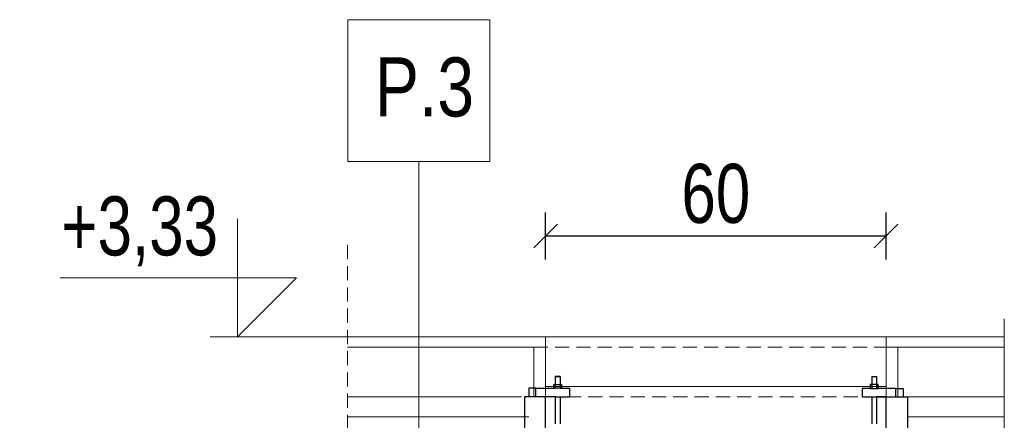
# Model space of a CAD drawing. Header units: inches. Extents: x 53216 to 117387, y -66787 to -22834.
# Tile 161 of 256: x 60478 to 60686, y -30060 to -29976. Entities that reach past the tile are written whole.
import ezdxf
from ezdxf.enums import TextEntityAlignment as Align
from ezdxf.lldxf.tags import DXFTag

# ---------------------------------------------------------------- set-up
doc = ezdxf.new("R2010")
doc.units = ezdxf.units.IN
doc.header["$MEASUREMENT"] = 0
doc.linetypes.add('HIDDEN', pattern=[0.375, 0.25, -0.125])
doc.layers.get('0').update_dxf_attribs({"lineweight": 0})
doc.layers.get('Defpoints').update_dxf_attribs({"lineweight": 0})
doc.layers.add('FAKRO LOFT LADDERS', color=7, linetype='Continuous')
for name, color, linetype, lineweight in [('p--przekrój-cienki', 2, 'Continuous', 5), ('p--przekrój-drew', 3, 'Continuous', 20), ('p--płyta GK', 2, 'Continuous', 0), ('p--symbole ścian', 61, 'Continuous', 0)]:
    doc.layers.add(name, color=color, linetype=linetype, lineweight=lineweight)
doc.styles.add('1-50', font='arial.ttf', dxfattribs={"width": 0.75, "height": 12.5})
doc.styles.get("Standard").update_dxf_attribs({"font": 'arial.ttf', "width": 0.75})
doc.linetypes.add('BATTING', pattern='A,0.0001,-0.1,[134,ltypeshp.shx,S=0.1,R=0,X=-0.1,Y=0],-0.2,[134,ltypeshp.shx,S=0.1,R=180,X=0.1,Y=0],-0.1', length=0.4001)
tags = doc.linetypes.add('HIDDEN2', pattern=[4.7625, 3.175, -1.5875]).pattern_tags.tags
tags[6:7] = [DXFTag(74, 4), DXFTag(75, 0), DXFTag(340, '0'), DXFTag(46, 0.0), DXFTag(50, 0.0), DXFTag(44, 0.0), DXFTag(45, 0.0)]
tags[4:5] = [DXFTag(74, 4), DXFTag(75, 0), DXFTag(340, '0'), DXFTag(46, 0.0), DXFTag(50, 0.0), DXFTag(44, 0.0), DXFTag(45, 0.0)]
doc.dimstyles.new('1-50', dxfattribs={"dimtxt": 12.5, "dimasz": 5, "dimexe": 5, "dimexo": 5, "dimgap": 0.09, "dimtad": 0, "dimdsep": 46, "dimtxsty": '1-50', "dimblk": 'OBLIQUE', "dimcen": 0.09, "dimadec": 0, "dimazin": 0, "dimtfac": 1, "dimtdec": 4, "dimtix": 1, "dimtmove": 2, "dimatfit": 3, "dimldrblk": 'OBLIQUE', "dimfxl": 5, "dimfxlon": 1, "dimtvp": 0.7, "dimtolj": 1, "dimtzin": 0, "dimarcsym": 0})

# ---------------------------------------------------------------- blocks, each defined once
blk = doc.blocks.new('kota wykoń')
for p, q in [((0, 25), (0, 0)), ((0, 0), (-12.5, 12.5)), ((-12.5, 12.5), (37.5, 12.5))]:
    blk.add_line(p, q)
at = {"lineweight": 0}
blk.add_line((-2.5, 0), (2.5, 0), dxfattribs=at)
blk = doc.blocks.new('A$C35AF2BF4')
at = {"color": 7, "linetype": 'Continuous'}
for p, q in [((2.81, 14.16), (3.31, 14.16)), ((2.81, 14.16), (2.81, 12.92)), ((3.31, 14.16), (2.81, 14.16)), ((2.81, 14.16), (2.81, 12.92)), ((3.31, 14.16), (3.31, 12.92)), ((3.31, 14.16), (3.31, 12.92)), ((36.27, 14.14), (36.77, 14.14)), ((36.27, 14.14), (36.27, 12.9)), ((36.77, 14.14), (36.77, 12.9)), ((0.75, 12.92), (0, 12.92)), ((0, 12.92), (0, 12)), ((0.75, 12), (0.75, 12.92)), ((0.75, 12.92), (2.81, 12.92)), ((2.64, 12.92), (2.64, 13.32)), ((2.64, 13.32), (3.47, 13.32)), ((3.47, 12.92), (2.64, 12.92)), ((3.31, 12.92), (2.81, 12.92)), ((3.31, 12.92), (4.31, 12.92)), ((3.47, 13.32), (3.47, 12.92)), ((4.31, 12.92), (4.31, 12)), ((36.27, 12.9), (35.27, 12.9)), ((35.27, 12.9), (35.27, 12)), ((36.11, 13.3), (36.11, 12.9)), ((36.94, 13.3), (36.11, 13.3)), ((36.11, 12.9), (36.94, 12.9)), ((36.27, 12.9), (36.77, 12.9)), ((38.83, 12.9), (36.77, 12.9)), ((36.94, 12.9), (36.94, 13.3)), ((38.83, 12), (38.83, 12.9)), ((38.83, 12.9), (39.58, 12.9)), ((39.58, 12.9), (39.58, 12)), ((2.81, 12), (0, 12)), ((2.81, 12), (2.81, 9.16)), ((2.81, 12), (2.81, 9.16)), ((2.81, 12), (4.31, 12)), ((3.31, 12), (3.31, 9.16)), ((3.31, 12), (3.31, 9.16)), ((35.27, 12), (39.58, 12)), ((36.27, 12), (36.27, 9.14)), ((36.76, 12), (36.76, 9.14)), ((37.78, 12), (36.77, 12))]:
    blk.add_line(p, q, dxfattribs=at)
blk = doc.blocks.new('_OBLIQUE')
at = {"color": 0, "linetype": 'ByBlock', "lineweight": -2}
for p, q in [((-0.5, -0.5), (0.5, 0.5)), ((0, 0), (0, 0))]:
    blk.add_line(p, q, dxfattribs=at)
blk = doc.blocks.new('*D2444')
at = {"color": 0, "linetype": 'Continuous', "lineweight": -2, "ltscale": 12}
for p, q in [((60589.4, -30026.45), (60589.4, -30016.45)), ((60661.4, -30026.45), (60661.4, -30016.45)), ((60589.4, -30021.45), (60661.4, -30021.45))]:
    blk.add_line(p, q, dxfattribs=at)
at = {"layer": 'Defpoints', "color": 0}
for p in [(60661.4, -30021.45), (60589.4, -30068.52), (60661.4, -30068.52)]:
    blk.add_point(p, dxfattribs=at)
at = {"color": 0, "lineweight": -2, "xscale": 5, "yscale": 5, "zscale": 5, "rotation": 180}
blk.add_blockref('_OBLIQUE', (60589.4, -30021.45), dxfattribs=at)
at = {"color": 0, "lineweight": -2, "xscale": 5, "yscale": 5, "zscale": 5}
blk.add_blockref('_OBLIQUE', (60661.4, -30021.45), dxfattribs=at)
at = {"color": 0, "linetype": 'Continuous', "ltscale": 8, "insert": (60625.4, -30012.52), "char_height": 12.5, "attachment_point": 5, "style": '1-50'}
blk.add_mtext('\\A1;60', dxfattribs=at)

msp = doc.modelspace()

# ---------------------------------------------------------------- linework, layer by layer
at = {"linetype": 'HIDDEN', "ltscale": 12}
for p, q in [((60547.538, -30023.328), (60547.538, -30095.172)), ((60564.402, -30045.006), (60686.402, -30045.006))]:
    msp.add_line(p, q, dxfattribs=at)
at = {"linetype": 'HIDDEN2'}
msp.add_line((60686.402, -30038.985), (60686.402, -30095.411), dxfattribs=at)
at = {"linetype": 'Continuous', "ltscale": 12}
for p, q in [((60547.538, -30042.806), (60518.498, -30042.806)), ((60564.402, -30042.806), (60686.402, -30042.806))]:
    msp.add_line(p, q, dxfattribs=at)
at = {"linetype": 'Continuous'}
for p, q in [((60589.402, -30050.506), (60589.402, -30087.506)), ((60661.402, -30050.506), (60661.402, -30087.506))]:
    msp.add_line(p, q, dxfattribs=at)
at = {"color": 3, "linetype": 'Continuous'}
for p, q in [((60547.538, -30055.506), (60584.321, -30055.506)), ((60661.402, -30055.506), (60686.402, -30055.506))]:
    msp.add_line(p, q, dxfattribs=at)
at = {"color": 3, "linetype": 'HIDDEN', "ltscale": 12}
msp.add_line((60584.902, -30055.506), (60661.402, -30055.506), dxfattribs=at)
at = {"color": 3, "linetype": 'Continuous', "lineweight": 30, "ltscale": 12}
for points in [[(60584.902, -30075.006), (60589.402, -30075.006), (60589.402, -30055.506), (60584.902, -30055.506)], [(60665.902, -30075.006), (60661.402, -30075.006), (60661.402, -30055.506), (60665.902, -30055.506)]]:
    msp.add_lwpolyline(points, close=True, dxfattribs=at)
at = {"layer": 'p--przekrój-cienki', "linetype": 'Continuous', "ltscale": 35}
for p, q in [((60564.402, -30042.806), (60547.538, -30042.806)), ((60589.402, -30055.506), (60589.402, -30042.806)), ((60661.402, -30055.506), (60661.402, -30042.806)), ((60686.402, -30042.806), (60661.402, -30042.806)), ((60589.402, -30045.006), (60547.538, -30045.006)), ((60586.902, -30055.506), (60586.902, -30045.006)), ((60686.402, -30045.006), (60661.402, -30045.006)), ((60663.902, -30055.506), (60663.902, -30045.006))]:
    msp.add_line(p, q, dxfattribs=at)
at = {"layer": 'p--przekrój-drew', "color": 7, "linetype": 'BATTING', "lineweight": 0, "ltscale": 37}
for p, q in [((60547.538, -30059.733), (60585.838, -30059.739)), ((60665.902, -30059.733), (60686.402, -30059.736))]:
    msp.add_line(p, q, dxfattribs=at)
at = {"layer": 'p--płyta GK', "ltscale": 35}
msp.add_line((60661.402, -30053.305), (60589.402, -30053.305), dxfattribs=at)
at = {"layer": 'p--symbole ścian', "color": 0, "lineweight": 9}
msp.add_line((60562.594, -30005.661), (60562.594, -30093.661), dxfattribs=at)
msp.add_lwpolyline([(60547.594, -30005.661), (60577.594, -30005.661), (60577.594, -29975.661), (60547.594, -29975.661)], close=True, dxfattribs=at)

# ---------------------------------------------------------------- block references
at = {"color": 0, "xscale": -1}
msp.add_blockref('kota wykoń', (60524.233, -30042.806), dxfattribs=at)
at = {"layer": 'FAKRO LOFT LADDERS', "xscale": 2, "yscale": 2, "zscale": 2}
msp.add_blockref('A$C35AF2BF4', (60585.834, -30079.506), dxfattribs=at)

# ---------------------------------------------------------------- texts
at = {"color": 0, "insert": (60520.137, -30013.064), "char_height": 12.5, "width": 155.56197, "attachment_point": 3, "style": '1-50'}
msp.add_mtext('+3,33', dxfattribs=at)
at = {"layer": 'p--symbole ścian', "color": 0, "lineweight": 9, "width": 0.8}
msp.add_text('P.3', height=12.5, dxfattribs=at).set_placement((60563.788, -29983.651), align=Align.TOP_CENTER)

# ---------------------------------------------------------------- dimensions: what is measured, and where the dimension line sits
at = {"linetype": 'Continuous', "ltscale": 12}
dim = msp.add_linear_dim(base=(60661.402, -30021.453), p1=(60589.402, -30068.521), p2=(60661.402, -30068.521), text='60', dimstyle='1-50', dxfattribs=at)
dim.commit()
dim.dimension.update_dxf_attribs({"geometry": '*D2444', "text_midpoint": (60625.402, -30012.519)})

doc.saveas('drawing.dxf')
